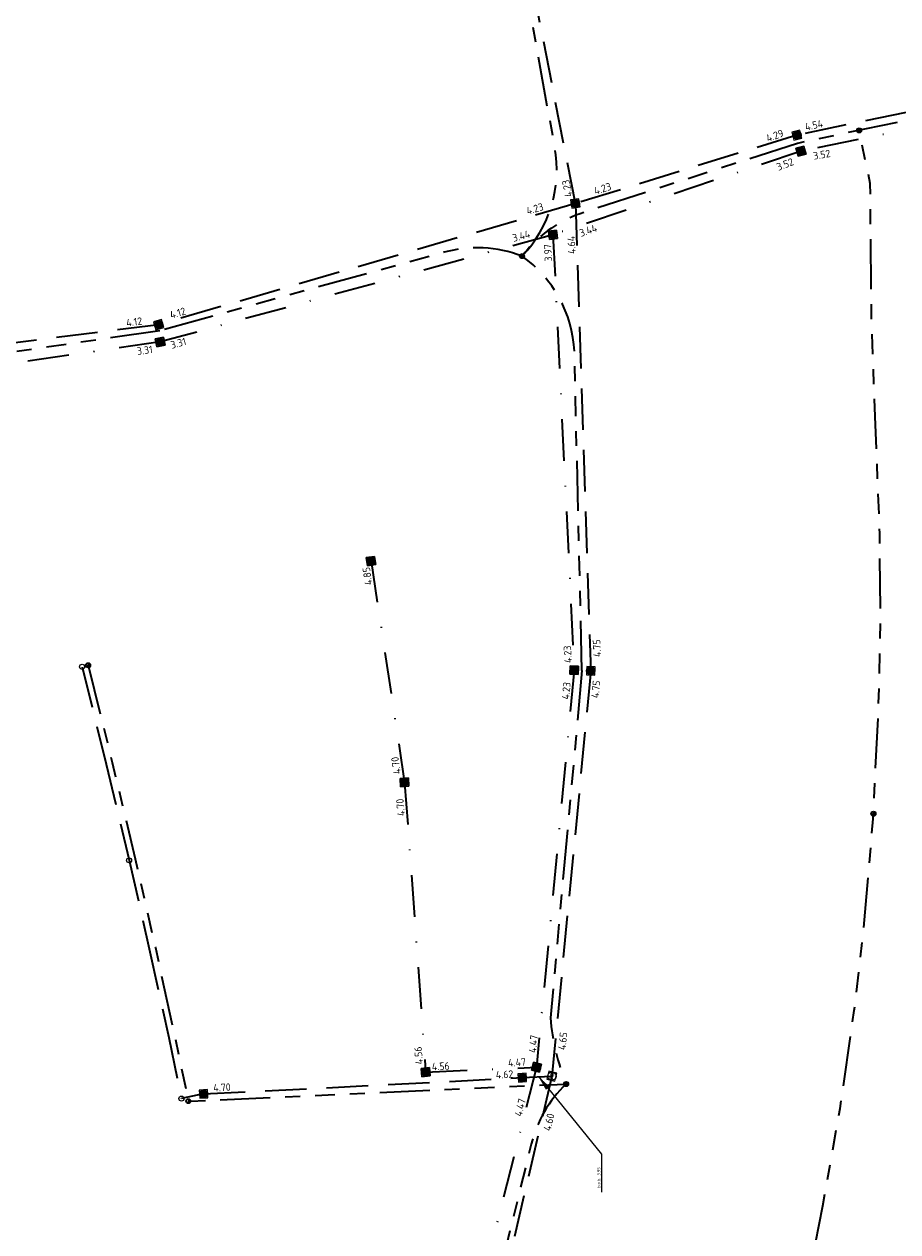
# Model space of a CAD drawing. Extents: x 168266 to 168732, y 448750 to 449580.
# Tile 12 of 22: x 168473 to 168578, y 449092 to 449237. Entities that reach past the tile are written whole.
import ezdxf
from ezdxf.enums import TextEntityAlignment as Align

# ---------------------------------------------------------------- set-up
doc = ezdxf.new("R2010")
doc.units = 0
for name, pattern in [('RI-DRAINAGE', [19.2, 6, -1.8, 1.8, -1.8, 2.4, -1.8, 1.8, -1.8]), ('RI-HWA', [7.4, 5, -2.4]), ('RI-VWA', [11, 5, -3, 0, -3])]:
    doc.linetypes.add(name, pattern=pattern)
doc.layers.get('0').update_dxf_attribs({"lineweight": 0})
for name, color, linetype, lineweight, true_color in [('N-OI-RI-DRAINAGE-G', 3, 'RI-DRAINAGE', 35, 0x00ff00), ('N-OI-RI-HWA-G', 150, 'RI-HWA', 35, 0x007fff), ('N-OI-RI-HWA_RIOOLPUT-S', 150, 'Continuous', 25, 0x007fff), ('N-OI-RI-VWA-G', 20, 'RI-VWA', 35, 0xff3f00)]:
    doc.layers.add(name, color=color, linetype=linetype, lineweight=lineweight, true_color=true_color)
for name, color, linetype, lineweight in [('N-OI-RI-HWA_BOB-S', 150, 'Continuous', 25), ('N-OI-RI-HWA_RIOOLPUT_INSPECTIEPUT_BETON-S', 150, 'Continuous', 25), ('N-OI-RI-M', 7, 'Continuous', 18), ('N-OI-RI-VWA_BOB-S', 20, 'Continuous', 25), ('N-OI-RI-VWA_RIOOLPUT_INSPECTIEPUT-S', 20, 'Continuous', 25), ('N-WE-RI-DRAINAGE_PUT-S', 90, 'Continuous', 25), ('N-WE-RI-HWA-G', 150, 'RI-HWA', 35), ('N-WE-RI-HWA_BOB-S', 150, 'Continuous', 25), ('N-WE-RI-HWA_RIOOLPUT_INSPECTIEPUT-S', 150, 'Continuous', 25)]:
    doc.layers.add(name, color=color, linetype=linetype, lineweight=lineweight)
doc.styles.add('NLCS-ISO', font='NLCS-ISO.ttf')
doc.styles.add('NLCS-ISO-ANNOTATIEF-T18', font='NLCS-ISO.ttf', dxfattribs={"height": 1.8})
doc.dimstyles.new('NLCS-ANNOTATIEF-T18-PIJL_L2_H1', dxfattribs={"dimtxt": 1.8, "dimasz": 1.8, "dimexe": 2, "dimexo": 2, "dimgap": 0.7, "dimtad": 1, "dimzin": 0, "dimdsep": 46, "dimtxsty": 'NLCS-ISO-ANNOTATIEF-T18', "dimcen": 0, "dimdle": 2, "dimclrd": 256, "dimclre": 256, "dimclrt": 10, "dimadec": 1, "dimazin": 0, "dimtfac": 1, "dimtofl": 0, "dimtmove": 0, "dimatfit": 3, "dimfxl": 2, "dimfxlon": 1, "dimtfillclr": 256, "dimtolj": 1, "dimtzin": 0, "dimlwd": -1, "dimlwe": -1, "dimarcsym": 0})

# ---------------------------------------------------------------- blocks, each defined once
blk = doc.blocks.new('N-SRI-PUT_HWA-SO')
h = blk.add_hatch(color=256)
h.dxf.hatch_style = 1
h.paths.add_polyline_path([(-2, 0, 1), (2, 0, 1)])
at = {"lineweight": -3, "flags": 128}
blk.add_lwpolyline([(-2, -2), (2, -2), (2, 2), (-2, 2)], close=True, dxfattribs=at)
at = {"lineweight": -3}
blk.add_circle((0, 0), 2, dxfattribs=at)
blk = doc.blocks.new('N-SRI-PUT_VWA-SO')
h = blk.add_hatch(color=256)
edge = h.paths.add_edge_path()
edge.add_arc((0, 0), 2, 0, 360)
at = {"flags": 128}
blk.add_lwpolyline([(-2, 2), (2, 2), (2, -2), (-2, -2)], close=True, dxfattribs=at)
at = {"lineweight": -3, "flags": 128}
blk.add_lwpolyline([(2, -2), (2, 2), (-2, 2), (-2, -2)], close=True, dxfattribs=at)
at = {"lineweight": -3}
blk.add_circle((0, 0), 2, dxfattribs=at)
blk = doc.blocks.new('SRI-BOB-SO')
at = {"ltscale": 0.1, "style": 'NLCS-ISO'}
blk.add_attdef('B.O.B.', text='', height=1.8, dxfattribs=at).set_placement((0.05, -0.02), align=Align.BOTTOM_CENTER)
blk = doc.blocks.new('N-SRI-PUT_HWA_KUNSTSTOF-SO')
at = {"color": 6, "lineweight": -3}
blk.add_circle((0, 0), 1.5, dxfattribs=at)
blk = doc.blocks.new('SRI-DRAIN_PUT_DOORSPUIT-SO')
at = {"lineweight": -3}
blk.add_hatch(color=256, dxfattribs=at).paths.add_polyline_path([(1.5, 0, 0.267949), (0.75, 1.3), (-0.75, -1.3, 0.57735)])
blk.add_line((-0.75, -1.3), (0.75, 1.3), dxfattribs=at)
for radius in [2, 1.5]:
    blk.add_circle((0, 0), radius, dxfattribs=at)
blk = doc.blocks.new('SRI-PUT_INSPECTIE-SO')
at = {"lineweight": -3, "flags": 128}
blk.add_lwpolyline([(-2, -2), (2, -2), (2, 2), (-2, 2)], close=True, dxfattribs=at)
at = {"lineweight": -3, "ltscale": 1.5}
blk.add_circle((0, 0), 2, dxfattribs=at)
at = {"ltscale": 0.1, "style": 'NLCS-ISO'}
blk.add_text('R', height=3, dxfattribs=at).set_placement((0, -0.01), align=Align.MIDDLE_CENTER)

msp = doc.modelspace()

# ---------------------------------------------------------------- linework, layer by layer
at = {"layer": 'N-OI-RI-DRAINAGE-G', "flags": 128}
for points in [[(168532.54, 449209.35, 0.240849), (168536.48, 449222.43), (168532.27, 449245.56)], [(168565.65, 449222.9), (168539.52, 449214.45, 0.147088), (168532.54, 449209.35)], [(168532.54, 449209.35, 0.16068), (168523.16, 449209.81), (168489.01, 449200.37)], [(168539.74, 449159.54), (168538.84, 449197.88, 0.229656), (168532.54, 449209.35)], [(168489.01, 449200.37), (168453.59, 449195.26, 0.173639), (168444.65, 449190.53)], [(168539.74, 449159.54), (168535.95, 449117.79, 0.07239), (168537.83, 449109.85)], [(168537.83, 449109.85, 0.141917), (168533.65, 449102.63), (168523.92, 449063.17, 0.149298), (168524.4, 449054.42)]]:
    msp.add_lwpolyline(points, format="xyb", dxfattribs=at)
at = {"layer": 'N-OI-RI-DRAINAGE-G'}
msp.add_lwpolyline([(168604.59, 449234.16, -0.162133), (168596.41, 449229.38), (168565.65, 449222.9)], format="xyb", dxfattribs=at)
at = {"layer": 'N-OI-RI-DRAINAGE-G', "flags": 128}
for points in [[(168563.51, 449072.01), (168564, 449073.95), (168566.29, 449083.57), (168567.82, 449090.7), (168568.71, 449095.21), (168570.78, 449106.92), (168572.48, 449118.68), (168573.2, 449124.63), (168573.81, 449130.49), (168574.75, 449141.74), (168575.36, 449154.21), (168575.53, 449158.9), (168575.63, 449166.09), (168575.55, 449176.07), (168575, 449190.06), (168574.55, 449201.73), (168574.41, 449218.07), (168573.06, 449224.46)], [(168480.38, 449160.18), (168483.28, 449148.49), (168486.03, 449136.91), (168488.46, 449126.27), (168490.79, 449115.61), (168492.42, 449107.8), (168537.83, 449109.85)]]:
    msp.add_lwpolyline(points, dxfattribs=at)
at = {"layer": 'N-OI-RI-HWA-G'}
for points in [[(168538.97, 449215.66), (168533.18, 449245.12)], [(168607.71, 449232.66), (168565.58, 449223.89), (168538.97, 449215.66), (168488.86, 449201.11), (168438.43, 449194.71)], [(168538.95, 449215.64), (168540.81, 449159.52), (168536.13, 449110.81), (168524.27, 449060.14), (168522.14, 449051.52)], [(168494.26, 449108.66), (168532.57, 449110.62), (168536.13, 449110.81)]]:
    msp.add_lwpolyline(points, dxfattribs=at)
at = {"layer": 'N-OI-RI-VWA-G'}
for points in [[(168605.59, 449230), (168566.08, 449221.96), (168536.26, 449211.92), (168489.04, 449199.03), (168436.75, 449191.41)], [(168536.26, 449211.92), (168538.81, 449159.6), (168534.28, 449111.88), (168519.68, 449054.25)], [(168514.39, 449172.7), (168518.43, 449146.02), (168520.95, 449111.28), (168534.28, 449111.88)]]:
    msp.add_lwpolyline(points, dxfattribs=at)
at = {"layer": 'N-WE-RI-HWA-G', "color": 6}
for points in [[(168479.65, 449160), (168482.55, 449148.31), (168485.3, 449136.74), (168487.73, 449126.1), (168490.06, 449115.45), (168491.59, 449108.1)], [(168494.26, 449108.66), (168491.59, 449108.1)]]:
    msp.add_lwpolyline(points, dxfattribs=at)

# ---------------------------------------------------------------- block references
at = {"layer": 'N-OI-RI-HWA_BOB-S'}
for p, xscale, yscale, zscale, rotation, values in [((168567.49, 449224.33), 0.5, 0.5, 0.5, 11.81731291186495, {'B.O.B.': ' 4.54'}), ((168563.16, 449223.15), 0.5, 0.5, 0.5, 19.77592410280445, {'B.O.B.': '4.29'}), ((168538.14, 449114.92), 0.5, 0.5, 0.5, 83.86678182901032, {'B.O.B.': '4.65'}), ((168530.45, 449110.29), 0.5, 0.5, 0.5, 3.306721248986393, {'B.O.B.': '4.62'}), ((168496.48, 449108.73), 0.5, 0.5, 0.5, 3.306721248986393, {'B.O.B.': '4.70'}), ((168536.46, 449105.09), 0.4999999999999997, 0.4999999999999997, 0.4999999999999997, 76.54834795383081, {'B.O.B.': '4.60'})]:
    msp.add_blockref('SRI-BOB-SO', p, dxfattribs=dict(at, xscale=xscale, yscale=yscale, zscale=zscale, rotation=rotation)).add_auto_attribs(values)
at = {"layer": 'N-OI-RI-HWA_RIOOLPUT-S', "xscale": 0.2499999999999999, "yscale": 0.2499999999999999, "zscale": 0.2499999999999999, "rotation": 346.16}
msp.add_blockref('SRI-PUT_INSPECTIE-SO', (168536.13, 449110.81), dxfattribs=at)
at = {"layer": 'N-OI-RI-HWA_RIOOLPUT_INSPECTIEPUT_BETON-S', "zscale": 0.5}
for p, xscale, yscale, rotation in [((168565.58, 449223.89), 0.25, 0.25, 14.95101744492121), ((168538.95, 449215.68), 0.2499999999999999, 0.2499999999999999, 278.4297485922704), ((168488.86, 449201.11), 0.25, 0.25, 15.04290047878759), ((168540.81, 449159.52), 0.25, 0.25, 267.9418399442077), ((168532.57, 449110.62), 0.25, 0.25, 2.935988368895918), ((168494.26, 449108.66), 0.25, 0.25, 2.935988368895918)]:
    msp.add_blockref('N-SRI-PUT_HWA-SO', p, dxfattribs=dict(at, xscale=xscale, yscale=yscale, rotation=rotation))
at = {"layer": 'N-OI-RI-VWA_BOB-S'}
for p, xscale, yscale, zscale, rotation, values in [((168568.67, 449220.84), 0.4999999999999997, 0.4999999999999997, 0.4999999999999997, 9.353333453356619, {'B.O.B.': '3.52'}), ((168564.4, 449219.71), 0.5, 0.5, 0.5, 21.32188102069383, {'B.O.B.': '3.52'}), ((168540.71, 449211.75), 0.4999999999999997, 0.4999999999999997, 0.4999999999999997, 19.3978630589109, {'B.O.B.': '3.44'}), ((168532.61, 449211.08), 0.5, 0.5, 0.5, 15.24837710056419, {'B.O.B.': '3.44'}), ((168536.37, 449209.76), 0.4999999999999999, 0.4999999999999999, 0.4999999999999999, 92.93637559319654, {'B.O.B.': '3.97'}), ((168491.39, 449198.19), 0.5, 0.5, 0.5, 15.43941870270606, {'B.O.B.': '3.31'}), ((168487.25, 449197.32), 0.5, 0.5, 0.5, 7.258684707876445, {'B.O.B.': '3.31'}), ((168514.65, 449170.97), 0.4999999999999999, 0.4999999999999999, 0.4999999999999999, 98.09165687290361, {'B.O.B.': '4.85'}), ((168538.74, 449161.51), 0.4999999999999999, 0.4999999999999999, 0.4999999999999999, 92.92964488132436, {'B.O.B.': '4.23'}), ((168538.56, 449157.03), 0.4999999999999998, 0.4999999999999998, 0.4999999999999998, 84.78158193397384, {'B.O.B.': '4.23'}), ((168518.09, 449148.22), 0.5, 0.5, 0.5, 98.89304341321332, {'B.O.B.': '4.70'}), ((168518.64, 449143.14), 0.4999999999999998, 0.4999999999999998, 0.4999999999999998, 95.19837466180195, {'B.O.B.': '4.70'}), ((168534.59, 449114.58), 0.5, 0.5, 0.5, 83.9454066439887, {'B.O.B.': '4.47'}), ((168520.81, 449113.31), 0.4999999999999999, 0.4999999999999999, 0.4999999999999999, 94.05626259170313, {'B.O.B.': '4.56'}), ((168522.77, 449111.28), 0.4999999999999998, 0.4999999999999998, 0.4999999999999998, 2.427888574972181, {'B.O.B.': '4.56'}), ((168531.95, 449111.74), 0.5, 0.5, 0.5, 3.57551683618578, {'B.O.B.': '4.47'}), ((168533, 449106.85), 0.5, 0.5, 0.5, 76.07432144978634, {'B.O.B.': '4.47'})]:
    msp.add_blockref('SRI-BOB-SO', p, dxfattribs=dict(at, xscale=xscale, yscale=yscale, zscale=zscale, rotation=rotation)).add_auto_attribs(values)
at = {"layer": 'N-OI-RI-VWA_RIOOLPUT_INSPECTIEPUT-S', "zscale": 0.5}
for p, xscale, yscale, rotation in [((168566.08, 449221.96), 0.25, 0.25, 14.84425595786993), ((168536.26, 449211.92), 0.25, 0.25, 276.9845635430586), ((168489.04, 449199.03), 0.2499999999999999, 0.2499999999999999, 11.88376550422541), ((168514.39, 449172.7), 0.2499999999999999, 0.2499999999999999, 278.6110166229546), ((168538.81, 449159.6), 0.2499999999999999, 0.2499999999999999, 268.4437109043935), ((168518.41, 449146.12), 0.25, 0.25, 274.150916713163), ((168534.28, 449111.88), 0.2499999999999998, 0.2499999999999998, 256.1362238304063), ((168520.95, 449111.28), 0.25, 0.25, 5.734487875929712)]:
    msp.add_blockref('N-SRI-PUT_VWA-SO', p, dxfattribs=dict(at, xscale=xscale, yscale=yscale, rotation=rotation))
at = {"layer": 'N-WE-RI-DRAINAGE_PUT-S', "xscale": 0.15, "yscale": 0.15}
for p in [(168573.06, 449224.46), (168532.54, 449209.35), (168480.38, 449160.18), (168574.79, 449142.34), (168537.83, 449109.85), (168492.42, 449107.8)]:
    msp.add_blockref('SRI-DRAIN_PUT_DOORSPUIT-SO', p, dxfattribs=at)
at = {"layer": 'N-WE-RI-HWA_BOB-S'}
for p, xscale, yscale, zscale, rotation, values in [((168538.67, 449217.59), 0.5, 0.5, 0.5, 101.0619704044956, {'B.O.B.': '4.23'}), ((168542.43, 449216.77), 0.5, 0.5, 0.5, 18.23266603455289, {'B.O.B.': '4.23'}), ((168534.26, 449214.35), 0.5, 0.5, 0.5, 16.1920101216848, {'B.O.B.': '4.23'}), ((168539.2, 449210.7), 0.4999999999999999, 0.4999999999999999, 0.4999999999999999, 92.92547802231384, {'B.O.B.': '4.64'}), ((168491.33, 449201.83), 0.5, 0.5, 0.5, 16.19201012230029, {'B.O.B.': '4.12'}), ((168485.98, 449200.74), 0.4999999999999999, 0.4999999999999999, 0.4999999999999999, 7.235940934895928, {'B.O.B.': '4.12'}), ((168542.25, 449162.24), 0.4999999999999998, 0.4999999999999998, 0.4999999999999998, 92.92547802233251, {'B.O.B.': '4.75'}), ((168542.11, 449157.2), 0.5, 0.5, 0.5, 84.07049422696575, {'B.O.B.': '4.75'})]:
    msp.add_blockref('SRI-BOB-SO', p, dxfattribs=dict(at, xscale=xscale, yscale=yscale, zscale=zscale, rotation=rotation)).add_auto_attribs(values)
at = {"layer": 'N-WE-RI-HWA_RIOOLPUT_INSPECTIEPUT-S', "xscale": 0.2, "yscale": 0.2}
for p in [(168479.65, 449160), (168485.3, 449136.74), (168491.59, 449108.1)]:
    msp.add_blockref('N-SRI-PUT_HWA_KUNSTSTOF-SO', p, dxfattribs=at)

# ---------------------------------------------------------------- texts
at = {"layer": 'N-OI-RI-M', "color": 10, "insert": (168541.58, 449097.37), "char_height": 0.36, "attachment_point": 1, "rotation": 90, "style": 'NLCS-ISO-ANNOTATIEF-T18'}
msp.add_mtext('\\A1;b.o.b. 3.95', dxfattribs=at)

# ---------------------------------------------------------------- leaders
at = {"layer": 'N-OI-RI-M', "annotation_type": 0, "has_hookline": 1, "hookline_direction": 1, "text_width": 2.09, "horizontal_direction": (0, 1, 0)}
msp.add_leader([(168534.51, 449110.74), (168542.08, 449101.44), (168542.08, 449099.64)], dimstyle='NLCS-ANNOTATIEF-T18-PIJL_L2_H1', override={"dimscale": 0, "dimgap": 0.7, "dimtad": 1}, dxfattribs=at)

doc.saveas('drawing.dxf')
